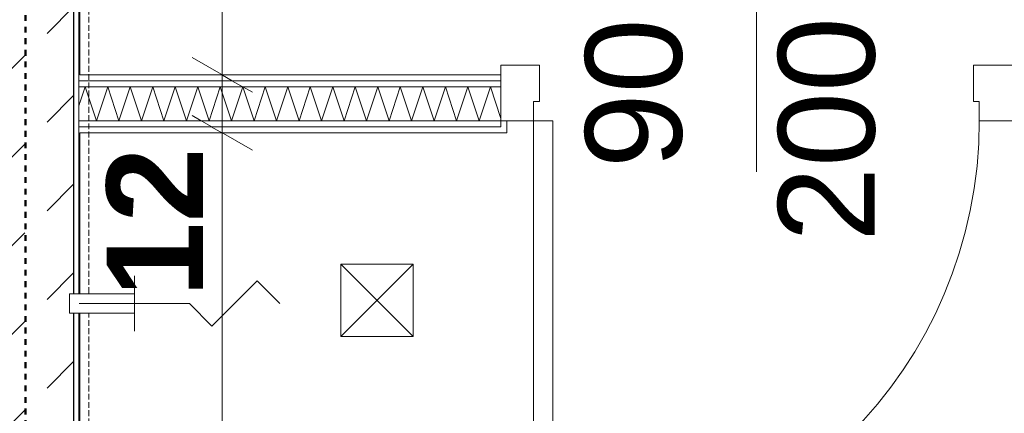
# Model space of a CAD drawing. Extents: x -7314 to 11761, y 144 to 9383.
# Tile 122 of 193: x 2415 to 2619, y 8528 to 8610. Entities that reach past the tile are written whole.
import ezdxf
from ezdxf.xclip import XClip

# ---------------------------------------------------------------- set-up
doc = ezdxf.new("R2010")
doc.units = 0
doc.header["$MEASUREMENT"] = 0
doc.header["$XCLIPFRAME"] = 0
for name, pattern in [('Krawędzie ukryte', [68, 48, -20]), ('Przerywana', [96, 48, -48]), ('Wipeout_Contour', [20000, 0, -20000])]:
    doc.linetypes.add(name, pattern=pattern)
for name, color, linetype in [('FORMA - Arch 01 - 220-A Ściany', 7, 'Continuous'), ('FORMA - Arch 01 - 320-W Umeblowanie', 7, 'Continuous'), ('FORMA - Arch 01 - 410-K Osie', 7, 'Continuous'), ('FORMA - Arch 01 - 540-I Ogrzewanie', 7, 'Continuous'), ('FORMA - Arch 02 - Strefy', 7, 'Continuous'), ('FORMA - Arch 04 - Wymiary ogólne', 7, 'Continuous')]:
    doc.layers.add(name, color=color, linetype=linetype)
doc.styles.add('STYL_AUTOMATYCZNY_2', font='arial.ttf')
doc.styles.add('STYL_AUTOMATYCZNY_9', font='arial.ttf')
doc.dimstyles.get("Standard").update_dxf_attribs({"dimtxt": 0.18, "dimasz": 0.18, "dimexe": 0.18, "dimexo": 0.0625, "dimgap": 0.09, "dimtad": 0, "dimtih": 1, "dimtoh": 1, "dimdec": 4, "dimzin": 0, "dimdsep": 46, "dimtxsty": 'Standard', "dimcen": 0.09, "dimadec": 0, "dimazin": 0, "dimtfac": 1, "dimtdec": 4, "dimtofl": 0, "dimtmove": 0, "dimatfit": 3, "dimfxl": 1, "dimtolj": 1, "dimtzin": 0, "dimarcsym": 0})
pattern_1 = [(0, (4185.3, -5972.398), (0, 7.5), [0, -7.5])]

# ---------------------------------------------------------------- blocks, each defined once
blk = doc.blocks.new('*X82')
at = {"layer": 'FORMA - Arch 01 - 220-A Ściany', "color": 7, "linetype": 'Continuous', "lineweight": 5, "ltscale": 0.025}
for p, q in [((2414.71, 8714.27), (2422.6, 8716.9)), ((2424.71, 8710.94), (2414.71, 8714.27)), ((2414.71, 8707.6), (2424.71, 8710.94)), ((2424.71, 8704.27), (2414.71, 8707.6)), ((2414.71, 8700.94), (2424.71, 8704.27)), ((2424.71, 8697.6), (2414.71, 8700.94)), ((2414.71, 8694.27), (2424.71, 8697.6)), ((2424.71, 8690.94), (2414.71, 8694.27)), ((2414.71, 8687.6), (2424.71, 8690.94)), ((2424.71, 8684.27), (2414.71, 8687.6)), ((2414.71, 8680.94), (2424.71, 8684.27)), ((2424.71, 8677.6), (2414.71, 8680.94)), ((2414.71, 8674.27), (2424.71, 8677.6)), ((2424.71, 8670.94), (2414.71, 8674.27)), ((2414.71, 8667.6), (2424.71, 8670.94)), ((2424.71, 8664.27), (2414.71, 8667.6)), ((2414.71, 8660.94), (2424.71, 8664.27)), ((2424.71, 8657.6), (2414.71, 8660.94)), ((2414.71, 8654.27), (2424.71, 8657.6)), ((2424.71, 8650.94), (2414.71, 8654.27)), ((2414.71, 8647.6), (2424.71, 8650.94)), ((2424.71, 8644.27), (2414.71, 8647.6)), ((2414.71, 8640.94), (2424.71, 8644.27)), ((2424.71, 8637.6), (2414.71, 8640.94)), ((2414.71, 8634.27), (2424.71, 8637.6)), ((2424.71, 8630.94), (2414.71, 8634.27)), ((2414.71, 8627.6), (2424.71, 8630.94)), ((2424.71, 8624.27), (2414.71, 8627.6)), ((2414.71, 8620.94), (2424.71, 8624.27)), ((2424.71, 8617.6), (2414.71, 8620.94)), ((2414.71, 8614.27), (2424.71, 8617.6)), ((2424.71, 8610.94), (2414.71, 8614.27)), ((2414.71, 8607.6), (2424.71, 8610.94)), ((2424.71, 8604.27), (2414.71, 8607.6)), ((2414.71, 8600.94), (2424.71, 8604.27)), ((2424.71, 8597.6), (2414.71, 8600.94)), ((2418.84, 8595.65), (2424.71, 8597.6))]:
    blk.add_line(p, q, dxfattribs=at)
blk = doc.blocks.new('*X83')
at = {"layer": 'FORMA - Arch 01 - 220-A Ściany', "color": 7, "linetype": 'Continuous', "lineweight": 5, "ltscale": 0.025}
for p, q in [((2414.71, 8594.27), (2418.84, 8595.65)), ((2424.71, 8590.94), (2414.71, 8594.27)), ((2417.84, 8588.65), (2424.71, 8590.94))]:
    blk.add_line(p, q, dxfattribs=at)
blk = doc.blocks.new('*X84')
at = {"layer": 'FORMA - Arch 01 - 220-A Ściany', "color": 7, "linetype": 'Continuous', "lineweight": 5, "ltscale": 0.025}
for p, q in [((2414.71, 8587.6), (2417.84, 8588.65)), ((2424.71, 8584.27), (2414.71, 8587.6)), ((2414.71, 8580.94), (2424.71, 8584.27)), ((2424.71, 8577.6), (2414.71, 8580.94)), ((2414.71, 8574.27), (2424.71, 8577.6)), ((2424.71, 8570.94), (2414.71, 8574.27)), ((2414.71, 8567.6), (2424.71, 8570.94)), ((2424.71, 8564.27), (2414.71, 8567.6)), ((2414.71, 8560.94), (2424.71, 8564.27)), ((2424.71, 8557.6), (2414.71, 8560.94)), ((2414.71, 8554.27), (2424.71, 8557.6)), ((2424.71, 8550.94), (2414.71, 8554.27)), ((2414.71, 8547.6), (2424.71, 8550.94)), ((2424.71, 8544.27), (2414.71, 8547.6)), ((2414.71, 8540.94), (2424.71, 8544.27)), ((2424.71, 8537.6), (2414.71, 8540.94)), ((2414.71, 8534.27), (2424.71, 8537.6)), ((2424.71, 8530.94), (2414.71, 8534.27)), ((2414.71, 8527.6), (2424.71, 8530.94))]:
    blk.add_line(p, q, dxfattribs=at)
blk = doc.blocks.new('*X139')
at = {"layer": 'FORMA - Arch 01 - 220-A Ściany', "color": 7, "linetype": 'Continuous', "lineweight": 5, "ltscale": 0.025}
for p, q in [((2427.21, 8592.38), (2425.97, 8588.65)), ((2425.97, 8588.65), (2425.96, 8588.66))]:
    blk.add_line(p, q, dxfattribs=at)
blk = doc.blocks.new('*X140')
at = {"layer": 'FORMA - Arch 01 - 220-A Ściany', "color": 7, "linetype": 'Continuous', "lineweight": 5, "ltscale": 0.025}
blk.add_line((2425.96, 8588.66), (2424.71, 8592.41), dxfattribs=at)
blk = doc.blocks.new('*X141')
at = {"layer": 'FORMA - Arch 01 - 220-A Ściany', "color": 7, "linetype": 'Continuous', "lineweight": 5, "ltscale": 0.025}
for p, q in [((2428.3, 8595.65), (2427.21, 8592.38)), ((2430.63, 8588.65), (2428.3, 8595.65)), ((2432.97, 8595.65), (2430.63, 8588.65)), ((2435.3, 8588.65), (2432.97, 8595.65)), ((2437.63, 8595.65), (2435.3, 8588.65)), ((2439.97, 8588.65), (2437.63, 8595.65)), ((2442.3, 8595.65), (2439.97, 8588.65)), ((2444.63, 8588.65), (2442.3, 8595.65)), ((2446.97, 8595.65), (2444.63, 8588.65)), ((2449.3, 8588.65), (2446.97, 8595.65)), ((2451.63, 8595.65), (2449.3, 8588.65)), ((2453.97, 8588.65), (2451.63, 8595.65)), ((2456.3, 8595.65), (2453.97, 8588.65)), ((2458.63, 8588.65), (2456.3, 8595.65)), ((2460.97, 8595.65), (2458.63, 8588.65)), ((2463.3, 8588.65), (2460.97, 8595.65)), ((2465.63, 8595.65), (2463.3, 8588.65)), ((2467.97, 8588.65), (2465.63, 8595.65)), ((2470.3, 8595.65), (2467.97, 8588.65)), ((2472.63, 8588.65), (2470.3, 8595.65)), ((2474.97, 8595.65), (2472.63, 8588.65)), ((2477.3, 8588.65), (2474.97, 8595.65)), ((2479.63, 8595.65), (2477.3, 8588.65)), ((2481.97, 8588.65), (2479.63, 8595.65)), ((2484.3, 8595.65), (2481.97, 8588.65)), ((2486.63, 8588.65), (2484.3, 8595.65)), ((2488.97, 8595.65), (2486.63, 8588.65)), ((2491.3, 8588.65), (2488.97, 8595.65)), ((2493.63, 8595.65), (2491.3, 8588.65)), ((2495.97, 8588.65), (2493.63, 8595.65)), ((2498.3, 8595.65), (2495.97, 8588.65)), ((2500.63, 8588.65), (2498.3, 8595.65)), ((2502.97, 8595.65), (2500.63, 8588.65)), ((2505.3, 8588.65), (2502.97, 8595.65)), ((2507.63, 8595.65), (2505.3, 8588.65)), ((2509.97, 8588.65), (2507.63, 8595.65)), ((2512.3, 8595.65), (2509.97, 8588.65)), ((2514.47, 8589.14), (2512.3, 8595.65))]:
    blk.add_line(p, q, dxfattribs=at)
blk = doc.blocks.new('Rysunek_1_1', base_point=(4185.3, -5972.4))
at = {"color": 254, "linetype": 'Wipeout_Contour', "lineweight": 0, "ltscale": 44778.306234}
blk.add_wipeout([(2479.44, 8756.9), (2427.21, 8756.9), (2427.21, 8347.9), (2630.47, 8347.9), (2630.47, 8756.9)], dxfattribs=at).dxf.layer = 'FORMA - Arch 02 - Strefy'
at = {"layer": 'FORMA - Arch 01 - 220-A Ściany', "color": 7, "linetype": 'Continuous', "lineweight": 15, "ltscale": 0.025}
blk.add_line((2567.47, 8669.68), (2567.47, 8578.05), dxfattribs=at)
at = {"layer": 'FORMA - Arch 01 - 220-A Ściany', "color": 7, "linetype": 'Continuous', "lineweight": 13, "ltscale": 0.025}
blk.add_arc((2521.27, 8588.65), 92.4, 270, 0, dxfattribs=at)
at = {"layer": 'FORMA - Arch 01 - 320-W Umeblowanie', "color": 6, "linetype": 'Continuous', "lineweight": 15, "ltscale": 0.025}
for p, q in [((2481.29, 8543.9), (2481.29, 8558.9)), ((2481.29, 8558.9), (2496.29, 8558.9)), ((2496.29, 8558.9), (2481.29, 8543.9)), ((2496.29, 8543.9), (2481.29, 8558.9)), ((2496.29, 8558.9), (2496.29, 8543.9)), ((2496.29, 8543.9), (2481.29, 8543.9))]:
    blk.add_line(p, q, dxfattribs=at)
at = {"layer": 'FORMA - Arch 04 - Wymiary ogólne', "color": 6, "linetype": 'Continuous', "lineweight": 15, "ltscale": 0.025}
for p, q in [((2463.96, 8555.45), (2454.58, 8546.07)), ((2468.65, 8550.76), (2463.96, 8555.45)), ((2449.89, 8550.76), (2454.58, 8546.07))]:
    blk.add_line(p, q, dxfattribs=at)
at = {"layer": 'FORMA - Arch 04 - Wymiary ogólne', "color": 154, "linetype": 'Continuous', "lineweight": 13, "insert": (2452.72, 8552.02), "char_height": 20, "width": 30.509, "attachment_point": 7, "rotation": 90, "style": 'STYL_AUTOMATYCZNY_9'}
blk.add_mtext('\\A1;{\\pql;\\fArial|b1|i0|c238|p0;\\W1.000000;12}', dxfattribs=at)
at = {"color": 254, "linetype": 'Wipeout_Contour', "lineweight": 0, "ltscale": 35964.701854}
blk.add_wipeout([(2425.96, 8598.15), (2427.21, 8598.15), (2427.21, 8716.9), (2425.96, 8716.9)], dxfattribs=at).dxf.layer = 'FORMA - Arch 01 - 220-A Ściany'
at = {"color": 254, "linetype": 'Wipeout_Contour', "lineweight": 0, "ltscale": 35692.228178}
blk.add_wipeout([(2427.21, 8586.15), (2427.21, 8587.4), (2425.96, 8587.4), (2425.96, 8586.15)], dxfattribs=at).dxf.layer = 'FORMA - Arch 01 - 220-A Ściany'
at = {"layer": 'FORMA - Arch 01 - 220-A Ściany', "linetype": 'Continuous', "lineweight": 5}
h = blk.add_hatch(dxfattribs=at)
h.set_pattern_fill('Gips_0001', style=0, pattern_type=2)
h.set_pattern_definition(pattern_1)
h.paths.add_polyline_path([(2425.96, 8598.15), (2427.21, 8598.15), (2427.21, 8716.9), (2425.96, 8716.9)])
h = blk.add_hatch(dxfattribs=at)
h.set_pattern_fill('Gips_0001', style=0, pattern_type=2)
h.set_pattern_definition(pattern_1)
h.paths.add_polyline_path([(2427.21, 8586.15), (2427.21, 8587.4), (2425.96, 8587.4), (2425.96, 8586.15)])
at = {"color": 254, "linetype": 'Wipeout_Contour', "lineweight": 0, "ltscale": 53898.027985}
blk.add_wipeout([(2612.47, 8600.15), (2612.47, 8592.65), (2613.67, 8592.65), (2613.67, 8588.65), (2620.47, 8588.65), (2620.47, 8600.15)], dxfattribs=at).dxf.layer = 'FORMA - Arch 01 - 220-A Ściany'
at = {"layer": 'FORMA - Arch 01 - 220-A Ściany', "color": 7, "linetype": 'Continuous', "lineweight": 15, "ltscale": 0.025}
for p, q in [((2612.47, 8600.15), (2612.47, 8592.65)), ((2620.47, 8600.15), (2612.47, 8600.15)), ((2612.47, 8592.65), (2613.67, 8592.65)), ((2613.67, 8592.65), (2613.67, 8588.65)), ((2613.67, 8588.65), (2620.47, 8588.65))]:
    blk.add_line(p, q, dxfattribs=at)
at = {"color": 254, "linetype": 'Wipeout_Contour', "lineweight": 0, "ltscale": 35733.609533}
blk.add_wipeout([(2427.21, 8596.9), (2427.21, 8598.15), (2425.96, 8598.15), (2425.96, 8596.9)], dxfattribs=at).dxf.layer = 'FORMA - Arch 01 - 220-A Ściany'
at = {"color": 254, "linetype": 'Wipeout_Contour', "lineweight": 0, "ltscale": 35695.680546}
blk.add_wipeout([(2425.96, 8587.4), (2425.96, 8588.65), (2424.71, 8588.65), (2424.71, 8587.4)], dxfattribs=at).dxf.layer = 'FORMA - Arch 01 - 220-A Ściany'
at = {"color": 254, "linetype": 'Wipeout_Contour', "lineweight": 0, "ltscale": 35231.761868}
blk.add_wipeout([(2427.21, 8347.9), (2427.21, 8586.15), (2425.96, 8586.15), (2425.96, 8347.9)], dxfattribs=at).dxf.layer = 'FORMA - Arch 01 - 220-A Ściany'
at = {"layer": 'FORMA - Arch 01 - 220-A Ściany', "linetype": 'Continuous', "lineweight": 5}
h = blk.add_hatch(dxfattribs=at)
h.set_pattern_fill('Gips_0001', style=0, pattern_type=2)
h.set_pattern_definition(pattern_1)
h.paths.add_polyline_path([(2427.21, 8596.9), (2427.21, 8598.15), (2425.96, 8598.15), (2425.96, 8596.9)])
h = blk.add_hatch(dxfattribs=at)
h.set_pattern_fill('Gips_0001', style=0, pattern_type=2)
h.set_pattern_definition(pattern_1)
h.paths.add_polyline_path([(2425.96, 8587.4), (2425.96, 8588.65), (2424.71, 8588.65), (2424.71, 8587.4)])
h = blk.add_hatch(dxfattribs=at)
h.set_pattern_fill('Gips_0001', style=0, pattern_type=2)
h.set_pattern_definition(pattern_1)
h.paths.add_polyline_path([(2427.21, 8347.9), (2427.21, 8586.15), (2425.96, 8586.15), (2425.96, 8347.9)])
at = {"layer": 'FORMA - Arch 01 - 220-A Ściany', "color": 7, "linetype": 'Continuous', "lineweight": 15, "ltscale": 0.025, "flags": 128}
for points in [[(2427.21, 8598.15), (2427.21, 8716.9)], [(2427.21, 8347.9), (2427.21, 8586.15)]]:
    blk.add_lwpolyline(points, dxfattribs=at)
at = {"color": 254, "linetype": 'Wipeout_Contour', "lineweight": 0, "ltscale": 35960.946564}
blk.add_wipeout([(2424.71, 8596.9), (2425.96, 8596.9), (2425.96, 8716.9), (2424.71, 8716.9)], dxfattribs=at).dxf.layer = 'FORMA - Arch 01 - 220-A Ściany'
at = {"color": 254, "linetype": 'Wipeout_Contour', "lineweight": 0, "ltscale": 35230.389548}
blk.add_wipeout([(2425.96, 8346.65), (2425.96, 8587.4), (2424.71, 8587.4), (2424.71, 8346.65)], dxfattribs=at).dxf.layer = 'FORMA - Arch 01 - 220-A Ściany'
at = {"layer": 'FORMA - Arch 01 - 220-A Ściany', "linetype": 'Continuous', "lineweight": 5}
h = blk.add_hatch(dxfattribs=at)
h.set_pattern_fill('Gips_0001', style=0, pattern_type=2)
h.set_pattern_definition(pattern_1)
h.paths.add_polyline_path([(2424.71, 8596.9), (2425.96, 8596.9), (2425.96, 8716.9), (2424.71, 8716.9)])
h = blk.add_hatch(dxfattribs=at)
h.set_pattern_fill('Gips_0001', style=0, pattern_type=2)
h.set_pattern_definition(pattern_1)
h.paths.add_polyline_path([(2425.96, 8346.65), (2425.96, 8587.4), (2424.71, 8587.4), (2424.71, 8346.65)])
at = {"layer": 'FORMA - Arch 01 - 220-A Ściany', "color": 7, "linetype": 'Continuous', "lineweight": 13, "ltscale": 0.025}
for p, q in [((2425.96, 8587.4), (2427.21, 8587.4)), ((2425.96, 8346.65), (2425.96, 8587.4))]:
    blk.add_line(p, q, dxfattribs=at)
at = {"color": 254, "linetype": 'Wipeout_Contour', "lineweight": 0, "ltscale": 35727.439539}
blk.add_wipeout([(2425.96, 8595.65), (2425.96, 8596.9), (2424.71, 8596.9), (2424.71, 8595.65)], dxfattribs=at).dxf.layer = 'FORMA - Arch 01 - 220-A Ściany'
at = {"layer": 'FORMA - Arch 01 - 220-A Ściany', "linetype": 'Continuous', "lineweight": 5}
h = blk.add_hatch(dxfattribs=at)
h.set_pattern_fill('Gips_0001', style=0, pattern_type=2)
h.set_pattern_definition(pattern_1)
h.paths.add_polyline_path([(2425.96, 8595.65), (2425.96, 8596.9), (2424.71, 8596.9), (2424.71, 8595.65)])
at = {"layer": 'FORMA - Arch 01 - 220-A Ściany', "color": 7, "linetype": 'Continuous', "lineweight": 13, "ltscale": 0.025}
for p, q in [((2425.96, 8596.9), (2425.96, 8716.9)), ((2427.21, 8596.9), (2425.96, 8596.9))]:
    blk.add_line(p, q, dxfattribs=at)
at = {"color": 254, "linetype": 'Wipeout_Contour', "lineweight": 0, "ltscale": 35952.481231}
blk.add_wipeout([(2414.71, 8595.65), (2424.71, 8595.65), (2424.71, 8716.9), (2414.71, 8716.9)], dxfattribs=at).dxf.layer = 'FORMA - Arch 01 - 220-A Ściany'
at = {"color": 7, "linetype": 'Continuous', "lineweight": 13, "ltscale": 0.025}
blk.add_blockref('*X82', (0, 0), dxfattribs=at)
at = {"color": 254, "linetype": 'Wipeout_Contour', "lineweight": 0, "ltscale": 35705.458892}
blk.add_wipeout([(2424.71, 8588.65), (2424.71, 8595.65), (2414.71, 8595.65), (2414.71, 8588.65)], dxfattribs=at).dxf.layer = 'FORMA - Arch 01 - 220-A Ściany'
at = {"layer": 'FORMA - Arch 01 - 220-A Ściany', "color": 7, "linetype": 'Continuous', "lineweight": 13, "ltscale": 0.025}
for p, q in [((2414.71, 8716.9), (2414.71, 8595.65)), ((2424.71, 8595.65), (2424.71, 8716.9)), ((2425.96, 8595.65), (2424.71, 8595.65))]:
    blk.add_line(p, q, dxfattribs=at)
at = {"color": 7, "linetype": 'Continuous', "lineweight": 13, "ltscale": 0.025}
blk.add_blockref('*X83', (0, 0), dxfattribs=at)
at = {"color": 254, "linetype": 'Wipeout_Contour', "lineweight": 0, "ltscale": 35728.797551}
blk.add_wipeout([(2427.21, 8595.65), (2427.21, 8596.9), (2425.96, 8596.9), (2425.96, 8595.65)], dxfattribs=at).dxf.layer = 'FORMA - Arch 01 - 220-A Ściany'
at = {"color": 254, "linetype": 'Wipeout_Contour', "lineweight": 0, "ltscale": 35224.209358}
blk.add_wipeout([(2424.71, 8345.4), (2424.71, 8588.65), (2414.71, 8588.65), (2414.71, 8345.4)], dxfattribs=at).dxf.layer = 'FORMA - Arch 01 - 220-A Ściany'
at = {"layer": 'FORMA - Arch 01 - 220-A Ściany', "linetype": 'Continuous', "lineweight": 5}
h = blk.add_hatch(dxfattribs=at)
h.set_pattern_fill('Gips_0001', style=0, pattern_type=2)
h.set_pattern_definition(pattern_1)
h.paths.add_polyline_path([(2427.21, 8595.65), (2427.21, 8596.9), (2425.96, 8596.9), (2425.96, 8595.65)])
at = {"layer": 'FORMA - Arch 01 - 220-A Ściany', "color": 7, "linetype": 'Continuous', "lineweight": 13, "ltscale": 0.025}
for p, q in [((2414.71, 8595.65), (2414.71, 8588.65)), ((2414.71, 8588.65), (2414.71, 8345.4)), ((2424.71, 8588.65), (2425.96, 8588.65)), ((2424.71, 8345.4), (2424.71, 8588.65))]:
    blk.add_line(p, q, dxfattribs=at)
at = {"color": 7, "linetype": 'Continuous', "lineweight": 13, "ltscale": 0.025}
blk.add_blockref('*X84', (0, 0), dxfattribs=at)
at = {"color": 254, "linetype": 'Wipeout_Contour', "lineweight": 0, "ltscale": 35782.487381}
blk.add_wipeout([(2514.47, 8598.15), (2427.21, 8598.15), (2427.21, 8596.9), (2514.47, 8596.9)], dxfattribs=at).dxf.layer = 'FORMA - Arch 01 - 220-A Ściany'
at = {"color": 254, "linetype": 'Wipeout_Contour', "lineweight": 0, "ltscale": 35712.918405}
blk.add_wipeout([(2427.21, 8588.65), (2427.21, 8595.65), (2425.96, 8595.65), (2425.96, 8588.65)], dxfattribs=at).dxf.layer = 'FORMA - Arch 01 - 220-A Ściany'
at = {"layer": 'FORMA - Arch 01 - 220-A Ściany', "linetype": 'Continuous', "lineweight": 5}
h = blk.add_hatch(dxfattribs=at)
h.set_pattern_fill('Gips_0001', style=0, pattern_type=2)
h.set_pattern_definition(pattern_1)
h.paths.add_polyline_path([(2514.47, 8598.15), (2427.21, 8598.15), (2427.21, 8596.9), (2514.47, 8596.9)])
at = {"layer": 'FORMA - Arch 01 - 220-A Ściany', "color": 7, "linetype": 'Continuous', "lineweight": 15, "ltscale": 0.025, "flags": 128}
blk.add_lwpolyline([(2514.47, 8598.15), (2427.21, 8598.15)], dxfattribs=at)
at = {"layer": 'FORMA - Arch 04 - Wymiary ogólne', "color": 154, "linetype": 'Continuous', "lineweight": 13, "ltscale": 0.025}
for p, q in [((2456.72, 8598.15), (2456.72, 8756.9)), ((2466.09, 8598.15), (2447.34, 8598.15))]:
    blk.add_line(p, q, dxfattribs=at)
at = {"color": 7, "linetype": 'Continuous', "lineweight": 13, "ltscale": 0.025}
blk.add_blockref('*X139', (0, 0), dxfattribs=at)
at = {"color": 254, "linetype": 'Wipeout_Contour', "lineweight": 0, "ltscale": 35777.681966}
blk.add_wipeout([(2427.21, 8595.65), (2514.47, 8595.65), (2514.47, 8596.9), (2427.21, 8596.9)], dxfattribs=at).dxf.layer = 'FORMA - Arch 01 - 220-A Ściany'
at = {"color": 254, "linetype": 'Wipeout_Contour', "lineweight": 0, "ltscale": 35697.039767}
blk.add_wipeout([(2427.21, 8587.4), (2427.21, 8588.65), (2425.96, 8588.65), (2425.96, 8587.4)], dxfattribs=at).dxf.layer = 'FORMA - Arch 01 - 220-A Ściany'
at = {"layer": 'FORMA - Arch 01 - 220-A Ściany', "linetype": 'Continuous', "lineweight": 5}
h = blk.add_hatch(dxfattribs=at)
h.set_pattern_fill('Gips_0001', style=0, pattern_type=2)
h.set_pattern_definition(pattern_1)
h.paths.add_polyline_path([(2427.21, 8595.65), (2514.47, 8595.65), (2514.47, 8596.9), (2427.21, 8596.9)])
h = blk.add_hatch(dxfattribs=at)
h.set_pattern_fill('Gips_0001', style=0, pattern_type=2)
h.set_pattern_definition(pattern_1)
h.paths.add_polyline_path([(2427.21, 8587.4), (2427.21, 8588.65), (2425.96, 8588.65), (2425.96, 8587.4)])
at = {"layer": 'FORMA - Arch 01 - 220-A Ściany', "color": 7, "linetype": 'Continuous', "lineweight": 13, "ltscale": 0.025}
for p, q in [((2427.21, 8596.9), (2425.96, 8596.9)), ((2514.47, 8596.9), (2427.21, 8596.9))]:
    blk.add_line(p, q, dxfattribs=at)
at = {"layer": 'FORMA - Arch 01 - 220-A Ściany', "color": 7, "linetype": 'Continuous', "lineweight": 15, "ltscale": 0.025}
blk.add_line((2514.47, 8596.9), (2514.47, 8598.15), dxfattribs=at)
at = {"color": 254, "linetype": 'Wipeout_Contour', "lineweight": 0, "ltscale": 35711.559789}
blk.add_wipeout([(2425.96, 8588.65), (2425.96, 8595.65), (2424.71, 8595.65), (2424.71, 8588.65)], dxfattribs=at).dxf.layer = 'FORMA - Arch 01 - 220-A Ściany'
at = {"color": 254, "linetype": 'Wipeout_Contour', "lineweight": 0, "ltscale": 35741.16254}
blk.add_wipeout([(2427.21, 8587.4), (2427.21, 8586.15), (2514.47, 8586.15), (2514.47, 8587.4)], dxfattribs=at).dxf.layer = 'FORMA - Arch 01 - 220-A Ściany'
at = {"layer": 'FORMA - Arch 01 - 220-A Ściany', "linetype": 'Continuous', "lineweight": 5}
h = blk.add_hatch(dxfattribs=at)
h.set_pattern_fill('Gips_0001', style=0, pattern_type=2)
h.set_pattern_definition(pattern_1)
h.paths.add_polyline_path([(2427.21, 8587.4), (2427.21, 8586.15), (2514.47, 8586.15), (2514.47, 8587.4)])
at = {"layer": 'FORMA - Arch 01 - 220-A Ściany', "color": 7, "linetype": 'Continuous', "lineweight": 13, "ltscale": 0.025}
for p, q in [((2425.96, 8595.65), (2424.71, 8595.65)), ((2424.71, 8588.65), (2425.96, 8588.65))]:
    blk.add_line(p, q, dxfattribs=at)
at = {"layer": 'FORMA - Arch 04 - Wymiary ogólne', "color": 154, "linetype": 'Continuous', "lineweight": 13, "ltscale": 0.025}
for p, q in [((2466.09, 8586.15), (2447.34, 8586.15)), ((2456.72, 8347.9), (2456.72, 8586.15))]:
    blk.add_line(p, q, dxfattribs=at)
at = {"color": 7, "linetype": 'Continuous', "lineweight": 13, "ltscale": 0.025}
blk.add_blockref('*X140', (0, 0), dxfattribs=at)
at = {"color": 254, "linetype": 'Wipeout_Contour', "lineweight": 0, "ltscale": 35745.967552}
blk.add_wipeout([(2514.47, 8588.65), (2427.21, 8588.65), (2427.21, 8587.4), (2514.47, 8587.4)], dxfattribs=at).dxf.layer = 'FORMA - Arch 01 - 220-A Ściany'
at = {"layer": 'FORMA - Arch 01 - 220-A Ściany', "linetype": 'Continuous', "lineweight": 5}
h = blk.add_hatch(dxfattribs=at)
h.set_pattern_fill('Gips_0001', style=0, pattern_type=2)
h.set_pattern_definition(pattern_1)
h.paths.add_polyline_path([(2514.47, 8588.65), (2427.21, 8588.65), (2427.21, 8587.4), (2514.47, 8587.4)])
at = {"layer": 'FORMA - Arch 01 - 220-A Ściany', "color": 7, "linetype": 'Continuous', "lineweight": 13, "ltscale": 0.025}
blk.add_line((2425.96, 8587.4), (2427.21, 8587.4), dxfattribs=at)
at = {"color": 254, "linetype": 'Wipeout_Contour', "lineweight": 0, "ltscale": 35761.8245}
blk.add_wipeout([(2427.21, 8588.65), (2514.47, 8588.65), (2514.47, 8595.65), (2427.21, 8595.65)], dxfattribs=at).dxf.layer = 'FORMA - Arch 01 - 220-A Ściany'
at = {"layer": 'FORMA - Arch 01 - 220-A Ściany', "color": 7, "linetype": 'Continuous', "lineweight": 15, "ltscale": 0.025}
blk.add_line((2514.47, 8595.65), (2514.47, 8596.9), dxfattribs=at)
at = {"layer": 'FORMA - Arch 01 - 220-A Ściany', "color": 7, "linetype": 'Continuous', "lineweight": 13, "ltscale": 0.025}
for p, q in [((2427.21, 8595.65), (2425.96, 8595.65)), ((2514.47, 8595.65), (2427.21, 8595.65)), ((2425.96, 8588.65), (2427.21, 8588.65))]:
    blk.add_line(p, q, dxfattribs=at)
at = {"layer": 'FORMA - Arch 01 - 410-K Osie', "color": 7, "linetype": 'Krawędzie ukryte', "lineweight": 13, "ltscale": 0.025}
blk.add_line((2429.04, 5890.7), (2429.04, 8978.35), dxfattribs=at)
at = {"layer": 'FORMA - Arch 04 - Wymiary ogólne', "color": 154, "linetype": 'Continuous', "lineweight": 13, "ltscale": 0.025}
for p, q in [((2450.47, 8601.75), (2462.97, 8594.54)), ((2456.72, 8586.15), (2456.72, 8598.15)), ((2450.47, 8589.75), (2462.97, 8582.54))]:
    blk.add_line(p, q, dxfattribs=at)
at = {"color": 7, "linetype": 'Continuous', "lineweight": 13, "ltscale": 0.025}
blk.add_blockref('*X141', (0, 0), dxfattribs=at)
at = {"layer": 'FORMA - Arch 01 - 220-A Ściany', "color": 7, "linetype": 'Continuous', "lineweight": 13, "insert": (2557.8, 8578.79), "char_height": 20, "attachment_point": 7, "rotation": 90, "style": 'STYL_AUTOMATYCZNY_2'}
blk.add_mtext('\\A1;{\\pql;\\pt0;\\fArial|b0|i0|c238|p0;\\W1.000000;90\\fArial|b0|i0|c238|p0;\\W1.000000;\\A1{\\H.66x;\\S^  ;}\\fArial|b0|i0|c238|p0;\\W1.000000;\\fArial|b0|i0|c238|p0;\\W1.000000;}', dxfattribs=at)
at = {"color": 254, "linetype": 'Wipeout_Contour', "lineweight": 0, "ltscale": 44740.619963}
blk.add_wipeout([(2515.72, 8586.15), (2515.72, 8588.65), (2514.47, 8588.65), (2514.47, 8587.4), (2514.47, 8586.15)], dxfattribs=at).dxf.layer = 'FORMA - Arch 01 - 220-A Ściany'
at = {"layer": 'FORMA - Arch 01 - 220-A Ściany', "linetype": 'Continuous', "lineweight": 5}
h = blk.add_hatch(dxfattribs=at)
h.set_pattern_fill('Gips_0001', style=0, pattern_type=2)
h.set_pattern_definition(pattern_1)
h.paths.add_polyline_path([(2515.72, 8586.15), (2515.72, 8588.65), (2514.47, 8588.65), (2514.47, 8587.4), (2514.47, 8586.15)])
at = {"layer": 'FORMA - Arch 01 - 220-A Ściany', "color": 7, "linetype": 'Continuous', "lineweight": 15, "ltscale": 0.025}
for p, q in [((2514.47, 8588.65), (2514.47, 8595.65)), ((2514.47, 8588.65), (2515.72, 8588.65)), ((2515.72, 8588.65), (2515.72, 8586.15)), ((2514.47, 8586.15), (2515.72, 8586.15)), ((2514.47, 8586.15), (2515.72, 8586.15))]:
    blk.add_line(p, q, dxfattribs=at)
at = {"layer": 'FORMA - Arch 01 - 220-A Ściany', "color": 7, "linetype": 'Continuous', "lineweight": 13, "ltscale": 0.025}
for p, q in [((2427.21, 8588.65), (2514.47, 8588.65)), ((2514.47, 8587.4), (2514.47, 8588.65)), ((2427.21, 8587.4), (2514.47, 8587.4))]:
    blk.add_line(p, q, dxfattribs=at)
at = {"layer": 'FORMA - Arch 01 - 220-A Ściany', "color": 7, "linetype": 'Continuous', "lineweight": 15, "ltscale": 0.025, "flags": 128}
blk.add_lwpolyline([(2427.21, 8586.15), (2514.47, 8586.15)], dxfattribs=at)
at = {"color": 254, "linetype": 'Wipeout_Contour', "lineweight": 0, "ltscale": 35086.220211}
blk.add_wipeout([(2425.94, 8140.9), (2426.94, 8140.9), (2426.94, 8716.9), (2425.94, 8716.9)], dxfattribs=at).dxf.layer = 'FORMA - Arch 01 - 220-A Ściany'
at = {"color": 254, "linetype": 'Wipeout_Contour', "lineweight": 0, "ltscale": 53732.516349}
blk.add_wipeout([(2514.47, 8600.15), (2514.47, 8588.65), (2521.27, 8588.65), (2521.27, 8592.65), (2522.47, 8592.65), (2522.47, 8600.15)], dxfattribs=at).dxf.layer = 'FORMA - Arch 01 - 220-A Ściany'
at = {"layer": 'FORMA - Arch 01 - 220-A Ściany', "linetype": 'Continuous', "lineweight": 5}
h = blk.add_hatch(dxfattribs=at)
h.set_pattern_fill('Tynk_0001', style=0, pattern_type=2)
h.set_pattern_definition([(0, (4185.3, -5972.398), (0, 17.320508), [0, -10]), (0, (4190.3, -5963.738), (0, 17.320508), [0, -10])])
h.paths.add_polyline_path([(2425.94, 8140.9), (2426.94, 8140.9), (2426.94, 8716.9), (2425.94, 8716.9)])
at = {"layer": 'FORMA - Arch 01 - 220-A Ściany', "color": 7, "linetype": 'Continuous', "lineweight": 15, "ltscale": 0.025}
for p, q in [((2514.47, 8600.15), (2514.47, 8588.65)), ((2522.47, 8600.15), (2514.47, 8600.15)), ((2522.47, 8592.65), (2522.47, 8600.15)), ((2514.47, 8596.9), (2514.47, 8598.15)), ((2514.47, 8596.9), (2514.47, 8598.15)), ((2514.47, 8595.65), (2514.47, 8596.9)), ((2514.47, 8595.65), (2514.47, 8596.9)), ((2514.47, 8588.65), (2514.47, 8595.65)), ((2514.47, 8588.65), (2514.47, 8595.65)), ((2521.27, 8592.65), (2522.47, 8592.65)), ((2515.72, 8588.65), (2515.72, 8586.15))]:
    blk.add_line(p, q, dxfattribs=at)
at = {"color": 254, "linetype": 'Wipeout_Contour', "lineweight": 0, "ltscale": 35629.294222}
blk.add_wipeout([(2521.27, 8496.25), (2525.27, 8496.25), (2525.27, 8588.65), (2521.27, 8588.65)], dxfattribs=at).dxf.layer = 'FORMA - Arch 01 - 220-A Ściany'
at = {"layer": 'FORMA - Arch 01 - 220-A Ściany', "color": 7, "linetype": 'Continuous', "lineweight": 15, "ltscale": 0.025}
for p, q in [((2521.27, 8588.65), (2521.27, 8592.65)), ((2514.47, 8588.65), (2521.27, 8588.65))]:
    blk.add_line(p, q, dxfattribs=at)
at = {"layer": 'FORMA - Arch 01 - 220-A Ściany', "color": 7, "linetype": 'Continuous', "lineweight": 13, "ltscale": 0.025}
for p, q in [((2521.27, 8496.25), (2521.27, 8588.65)), ((2521.27, 8588.65), (2525.27, 8588.65)), ((2525.27, 8588.65), (2525.27, 8496.25))]:
    blk.add_line(p, q, dxfattribs=at)
at = {"layer": 'FORMA - Arch 01 - 220-A Ściany', "color": 7, "linetype": 'Continuous', "lineweight": 13, "insert": (2597.8, 8563.53), "char_height": 20, "attachment_point": 7, "rotation": 90, "style": 'STYL_AUTOMATYCZNY_2'}
blk.add_mtext('\\A1;{\\pql;\\pt0;\\fArial|b0|i0|c238|p0;\\W1.000000;200\\fArial|b0|i0|c238|p0;\\W1.000000;\\A1{\\H.66x;\\S^  ;}\\fArial|b0|i0|c238|p0;\\W1.000000;\\fArial|b0|i0|c238|p0;\\W1.000000;}', dxfattribs=at)
at = {"layer": 'FORMA - Arch 02 - Strefy', "color": 7, "linetype": 'Continuous', "lineweight": 13, "insert": (2481.03, 8674.87), "char_height": 20, "attachment_point": 1, "style": 'STYL_AUTOMATYCZNY_2'}
blk.add_mtext('\\A1;{\\pql;\\pt0,460;\\fArial|b0|i0|c238|p0;\\W1.000000;A: 8,31\\fArial|b0|i0|c238|p0;\\W1.000000;\\A1{\\H.66x;\\S^  ;}\\fArial|b0|i0|c238|p0;\\W1.000000; m\\fArial|b0|i0|c238|p0;\\W1.000000;\\A1{\\H.66x;\\S2^  ;}}', dxfattribs=at)
at = {"color": 254, "linetype": 'Wipeout_Contour', "lineweight": 0, "ltscale": 53240.548539}
blk.add_wipeout([(2405.94, 8160.9), (2425.94, 8160.9), (2425.94, 8716.9), (2414.04, 8716.9), (2414.04, 8735.9), (2405.94, 8735.9)], dxfattribs=at).dxf.layer = 'FORMA - Arch 01 - 220-A Ściany'
at = {"layer": 'FORMA - Arch 01 - 220-A Ściany', "linetype": 'Continuous', "lineweight": 5}
h = blk.add_hatch(dxfattribs=at)
h.set_pattern_fill('Beton_0001', style=0, pattern_type=2)
h.set_pattern_definition([(45, (4185.3, -5972.398), (-18.384776, 18.384776), [19.5, -6.5]), (45, (4185.3, -5954.013), (-18.384776, 18.384776), [19.5, -6.5])])
h.paths.add_polyline_path([(2405.94, 8160.9), (2425.94, 8160.9), (2425.94, 8716.9), (2414.04, 8716.9), (2414.04, 8735.9), (2405.94, 8735.9)])
at = {"color": 1, "linetype": 'Przerywana', "lineweight": 50, "ltscale": 0.025, "flags": 128}
blk.add_lwpolyline([(2043.98, 8150.9), (2415.94, 8150.9), (2415.94, 8745.9), (2043.98, 8745.9)], close=True, dxfattribs=at)
at = {"layer": 'FORMA - Arch 01 - 220-A Ściany', "color": 7, "linetype": 'Continuous', "lineweight": 25, "ltscale": 0.025}
blk.add_line((2425.94, 8160.9), (2425.94, 8716.9), dxfattribs=at)
at = {"layer": 'FORMA - Arch 01 - 220-A Ściany', "color": 7, "linetype": 'Continuous', "lineweight": 13, "ltscale": 0.025, "flags": 128}
blk.add_lwpolyline([(2426.94, 8140.9), (2426.94, 8716.9)], dxfattribs=at)
at = {"color": 254, "linetype": 'Wipeout_Contour', "lineweight": 0, "ltscale": 35559.323077}
blk.add_wipeout([(2438.54, 8552.76), (2425.04, 8552.76), (2425.04, 8548.76), (2438.54, 8548.76)], dxfattribs=at).dxf.layer = 'FORMA - Arch 01 - 540-I Ogrzewanie'
at = {"layer": 'FORMA - Arch 01 - 540-I Ogrzewanie', "color": 6, "linetype": 'Continuous', "lineweight": 15, "ltscale": 0.025, "flags": 128}
blk.add_lwpolyline([(2438.54, 8552.76), (2438.54, 8548.76), (2425.04, 8548.76), (2425.04, 8552.76)], close=True, dxfattribs=at)
at = {"layer": 'FORMA - Arch 04 - Wymiary ogólne', "color": 6, "linetype": 'Continuous', "lineweight": 15, "ltscale": 0.025}
for p, q in [((2438.53, 8545.01), (2438.53, 8556.5)), ((2427.04, 8550.76), (2449.89, 8550.76))]:
    blk.add_line(p, q, dxfattribs=at)
blk = doc.blocks.new('_ArchTick')
at = {"color": 0, "linetype": 'ByBlock', "transparency": 16777216, "const_width": 0.15}
blk.add_lwpolyline([(-0.5, -0.5), (0.5, 0.5)], dxfattribs=at)
blk = doc.blocks.new('*D467')
at = {"color": 0, "lineweight": -2}
for p, q in [((2531.04, 8861.9), (2627.14, 8861.9)), ((2626.96, 8861.9), (2626.96, 8780.13)), ((2626.96, 8611.9), (2626.96, 8693.67)), ((2531.04, 8611.9), (2627.14, 8611.9))]:
    blk.add_line(p, q, dxfattribs=at)
at = {"layer": 'Defpoints', "color": 0}
for p in [(2529.04, 8861.9), (2529.04, 8611.9), (2626.96, 8611.9)]:
    blk.add_point(p, dxfattribs=at)
at = {"color": 0, "linetype": 'ByBlock', "lineweight": -2, "xscale": 20, "yscale": 20, "zscale": 20}
for p, rotation in [((2626.96, 8861.9), 90), ((2626.96, 8611.9), 270)]:
    blk.add_blockref('_ArchTick', p, dxfattribs=dict(at, rotation=rotation))
at = {"color": 1, "lineweight": 20, "insert": (2626.96, 8736.9), "char_height": 20, "attachment_point": 5, "rotation": 90, "style": 'STYL_AUTOMATYCZNY_2'}
blk.add_mtext('\\A1;250', dxfattribs=at)

msp = doc.modelspace()

# ---------------------------------------------------------------- block references
at = {"lineweight": 20}
ref = msp.add_blockref('Rysunek_1_1', (4185.29965, -5972.39804), dxfattribs=at)
XClip(ref).set_block_clipping_path([(254.0251470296, 246.5573808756), (9689.7973583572, 9358.9497337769)])

# ---------------------------------------------------------------- next in the draw order: dimensions: what is measured, and where the dimension line sits
dim = msp.add_linear_dim(base=(2626.96127, 8611.89689), p1=(2529.04065, 8861.89689), p2=(2529.04065, 8611.89689), angle=90, dimstyle='Standard', override={"dimtxt": 20, "dimasz": 20, "dimexo": 2, "dimgap": 21, "dimdec": 0, "dimtxsty": 'STYL_AUTOMATYCZNY_2', "dimblk1": 'ArchTick', "dimblk2": 'ArchTick', "dimsah": 1, "dimclrt": 1}, dxfattribs=at)
dim.commit()
dim.dimension.update_dxf_attribs({"geometry": '*D467', "text_midpoint": (2626.96127, 8736.89689), "text_rotation": 90})

doc.saveas('drawing.dxf')
